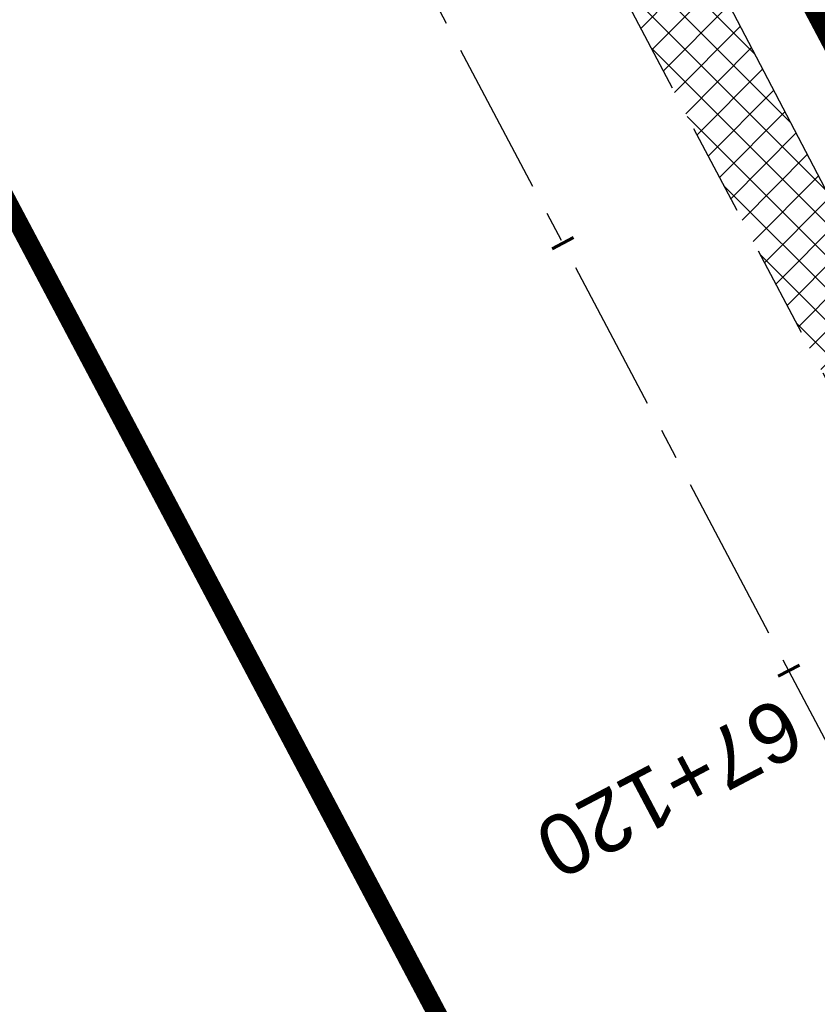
# Model space of a CAD drawing. Header units: metres. Extents: x 7529682 to 7533711, y 5721195 to 5727842.
# Tile 196 of 232: x 7529988 to 7530005, y 5727225 to 5727245. Entities that reach past the tile are written whole.
import ezdxf

# ---------------------------------------------------------------- set-up
doc = ezdxf.new("R2010")
doc.units = ezdxf.units.M
for name, pattern in [('817-dzialki-09-05-04$0$HIDDEN', [0.375, 0.25, -0.125]), ('ACAD_ISO05W100', [33, 24, -3, 0, -3, 0, -3]), ('CENTER', [50.800000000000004, 31.75, -6.35, 6.35, -6.35]), ('HIDDEN', [9.524999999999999, 6.35, -3.175])]:
    doc.linetypes.add(name, pattern=pattern)
for name, color, linetype in [('C-DROGI-SYTUACJA-ETYKIETY', 7, 'Continuous'), ('D-hatch-pobocza', 131, 'Continuous'), ('D-pobocza', 60, 'Continuous'), ('D-rowy', 160, 'Continuous'), ('D-skarpa', 2, 'Continuous')]:
    doc.layers.add(name, color=color, linetype=linetype)
for name, color, linetype, lineweight in [('D-krawędzie', 3, 'Continuous', 30), ('D-oś', 10, 'CENTER', 30), ('D-pas-drogowy', 7, 'ACAD_ISO05W100', 50)]:
    doc.layers.add(name, color=color, linetype=linetype, lineweight=lineweight)
doc.layers.add('D-LR-etap-III', color=7, linetype='817-dzialki-09-05-04$0$HIDDEN', lineweight=50, true_color=0x00008f)
doc.styles.get("Standard").update_dxf_attribs({"font": 'arial.ttf'})

# ---------------------------------------------------------------- blocks, each defined once
blk = doc.blocks.new('AeccTickLine')
at = {"color": 0, "linetype": 'ByBlock', "lineweight": -2}
blk.add_line((0, 1), (-3.673819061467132e-16, -1), dxfattribs=at)

msp = doc.modelspace()

# ---------------------------------------------------------------- hatches: boundary and pattern name
at = {"layer": 'D-hatch-pobocza'}
h = msp.add_hatch(dxfattribs=at)
h.set_pattern_fill('ANSI37', color=256, scale=0.15, style=0)
h.set_pattern_definition([(45, (0, 0), (-0.3367596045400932, 0.3367596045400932), []), (135, (0, 0), (-0.3367596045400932, -0.3367596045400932), [])])
h.paths.add_polyline_path([(7530033.2, 5727187.89), (7530019.74, 5727212.96), (7530009.309999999, 5727233.03), (7529993.271317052, 5727263.708224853), (7529991.73786403, 5727262.451863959), (7530006.701701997, 5727234.141132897), (7530044.198460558, 5727163.133456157), (7530082.890091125, 5727090.20043586), (7530088.410620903, 5727079.7730674), (7530090.482093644, 5727079.127608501), (7530082.53, 5727094.32), (7530071.3, 5727115.82), (7530059.019999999, 5727138.69), (7530045.92, 5727163.31)])

# ---------------------------------------------------------------- linework, layer by layer
at = {"layer": 'D-krawędzie', "linetype": 'HIDDEN', "ltscale": 0.3}
msp.add_lwpolyline([(7529971.475882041, 5727300.786382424), (7530006.701701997, 5727234.141132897), (7530044.198460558, 5727163.133456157), (7530082.890091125, 5727090.20043586), (7530098.687472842, 5727060.36179238), (7530131.997785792, 5726997.210008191), (7530163.821737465, 5726937.096607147), (7530204.081352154, 5726861.012519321), (7530247.819962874, 5726778.438272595), (7530252.219999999, 5726770.26), (7530259.735272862, 5726756.89951491), (7530263.781713, 5726749.286762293), (7530270.196482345, 5726737.095956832), (7530272.433334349, 5726732.818899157), (7530276.00888925, 5726725.597700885), (7530279.7, 5726718.02), (7530284.501430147, 5726708.939695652), (7530291.375516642, 5726695.939652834), (7530296.045865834, 5726687.107244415), (7530304.46414878, 5726671.186868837), (7530316.603827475, 5726648.181421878)], dxfattribs=at)
at = {"layer": 'D-LR-etap-III', "ltscale": 10, "flags": 128}
msp.add_lwpolyline([(7531750.474471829, 5723895.103125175, 0.4, 0.4, 0), (7531750.505, 5723895.13, 0.4, 0.4, 0), (7531682.71, 5724022.92, 0.4, 0.4, 0), (7531619.177023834, 5724147.203692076, 0.4, 0.4, 0), (7531592.308960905, 5724198.48863389, 0.4, 0.4, 0), (7531553.263875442, 5724272.918564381, 0.4, 0.4, 0), (7531504.019999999, 5724366.79, 0.4, 0.4, 0), (7531482.09, 5724407.62, 0.4, 0.4, 0), (7531412.350402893, 5724541.182759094, 0.4, 0.4, 0), (7531388.463669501, 5724586.929768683, 0.4, 0.4, 0), (7531345.12, 5724669.94, 0.4, 0.4, 0), (7531127.66, 5725081.67, 0.4, 0.4, 0), (7531059.253139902, 5725211.040795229, 0.4, 0.4, 0), (7531008.007244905, 5725307.953830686, 0.4, 0.4, 0), (7530964.181635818, 5725390.835555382, 0.4, 0.4, 0), (7530914.557354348, 5725484.683561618, 0.4, 0.4, 0), (7530865.243241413, 5725577.493975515, 0.4, 0.4, 0), (7530840.085257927, 5725624.058651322, 0.4, 0.4, 0), (7530802.559525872, 5725694.924584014, 0.4, 0.4, 0), (7530755.54, 5725787.51, 0.4, 0.4, 0), (7530708.717810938, 5725876.303221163, 0.4, 0.4, 0), (7530695.12, 5725902.09, 0.4, 0.4, 0), (7530642.91397006, 5726001.07839487, 0.4, 0.4, 0), (7530634.934723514, 5726016.146615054, 0.4, 0.4, 0), (7530610.820000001, 5726061.929999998, 0.4, 0.4, 0), (7530610.820000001, 5726061.929999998, 0.4, 0.4, 0), (7530607.21, 5726063.51, 0.4, 0.4, 0), (7530597.42, 5726080.68, 0.4, 0.4, 0), (7530591.16, 5726088.44, 0.4, 0.4, 0), (7530581.28, 5726107.21, 0.4, 0.4, 0), (7530571.29, 5726130.56, 0.4, 0.4, 0), (7530549.554994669, 5726171.527317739, 0.4, 0.4, 0), (7530531.014309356, 5726206.473807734, 0.4, 0.4, 0), (7530516.461208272, 5726236.016618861, 0.4, 0.4, 0), (7530500.798929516, 5726266.141265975, 0.4, 0.4, 0), (7530491.349999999, 5726283.94, 0.4, 0.4, 0), (7530482.4, 5726303.41, 0.4, 0.4, 0), (7530482.4, 5726303.41, 0.4, 0.4, 0), (7530450.41, 5726357.28, 0.4, 0.4, 0), (7530397.759396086, 5726458.499907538, 0.4, 0.4, 0), (7530334.707815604, 5726583.664702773, 0.4, 0.4, 0), (7530303.939274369, 5726645.167943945, 0.4, 0.4, 0), (7530300.509779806, 5726651.777515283, 0.4, 0.4, 0), (7530289.213532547, 5726671.966724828, 0.4, 0.4, 0), (7530281.54, 5726685.57, 0.4, 0.4, 0), (7530261.37085633, 5726724.163374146, 0.4, 0.4, 0), (7530254.03, 5726738.21, 0.4, 0.4, 0), (7530197.219999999, 5726845.06, 0.4, 0.4, 0), (7530194.71, 5726849.15, 0.4, 0.4, 0), (7530195.92, 5726850.75, 0.4, 0.4, 0), (7530170.546669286, 5726892.961489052, 0.4, 0.4, 0), (7530143.174718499, 5726945.065838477, 0.4, 0.4, 0), (7530105.059999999, 5727018.32, 0.4, 0.4, 0), (7530100.059999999, 5727027.16, 0.4, 0.4, 0), (7530062.318670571, 5727099.625398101, 0.4, 0.4, 0), (7530015.378537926, 5727189.420463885, 0.4, 0.4, 0), (7529983.207960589, 5727250.206596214, 0.4, 0.4, 0), (7529953.284293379, 5727306.74720398, 0.4, 0.4, 0), (7529900.67053443, 5727406.15903814, 0.4, 0.4, 0), (7529890.630239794, 5727425.131178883, 0.4, 0.4, 0), (7529875.155383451, 5727454.426350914, 0.4, 0.4, 0), (7529857.560096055, 5727487.787346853, 0.4, 0.4, 0), (7529835.194401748, 5727530.19312405, 0.4, 0.4, 0), (7529811.740544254, 5727574.662079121, 0.4, 0.4, 0), (7529792.101859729, 5727611.922638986, 0.4, 0.4, 0), (7529768.066117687, 5727657.469613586, 0.4, 0.4, 0), (7529755.210566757, 5727682.131373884, 0.4, 0.4, 0), (7529753.309999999, 5727681.13, 0.4, 0.4, 0), (7529739.21, 5727707.77, 0.4, 0.4, 0), (7529735.394745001, 5727711.251990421, 0.4, 0.4, 0), (7529725.42, 5727730.2, 0.4, 0.4, 0), (7529723.55, 5727729.88, 0.4, 0.4, 0), (7529695.566668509, 5727782.932080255, 0.4, 0.4, 0), (7529717.67971874, 5727794.024357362, 0.4, 0.4, 0), (7529736.274870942, 5727758.647400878, 0.4, 0.4, 0), (7529736.274870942, 5727758.647400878, 0.4, 0.4, 0), (7529744.511003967, 5727750.406106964, 0.4, 0.4, 0), (7529744.511003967, 5727750.406106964, 0.4, 0.4, 0), (7529750.282568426, 5727738.549848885, 0.4, 0.4, 0), (7529777.108510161, 5727687.569424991, 0.4, 0.4, 0), (7529796.51537536, 5727651.329932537, 0.4, 0.4, 0), (7529814.937945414, 5727616.793170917, 0.4, 0.4, 0), (7529839.006722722, 5727572.303976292, 0.4, 0.4, 0), (7529860.617626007, 5727532.509108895, 0.4, 0.4, 0), (7529882.348967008, 5727491.504261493, 0.4, 0.4, 0), (7529904.865139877, 5727449.096370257, 0.4, 0.4, 0), (7529920.747384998, 5727418.884773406, 0.4, 0.4, 0), (7529946.676504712, 5727368.547487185, 0.4, 0.4, 0), (7529972.024701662, 5727320.573310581, 0.4, 0.4, 0), (7529987.740014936, 5727290.153392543, 0.4, 0.4, 0), (7529996.497385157, 5727273.661630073, 0.4, 0.4, 0), (7530017.541471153, 5727234.202689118, 0.4, 0.4, 0), (7530033.053657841, 5727204.864166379, 0.4, 0.4, 0), (7530051.622983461, 5727170.222745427, 0.4, 0.4, 0), (7530069.276612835, 5727137.015751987, 0.4, 0.4, 0), (7530089.385386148, 5727097.533639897, 0.4, 0.4, 0), (7530109.712512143, 5727060.746615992, 0.4, 0.4, 0), (7530136.769722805, 5727011.640131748, 0.4, 0.4, 0), (7530162.446686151, 5726962.743777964, 0.4, 0.4, 0), (7530187.674104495, 5726916.992101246, 0.4, 0.4, 0), (7530207.820739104, 5726879.335323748, 0.4, 0.4, 0), (7530230.625609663, 5726834.518686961, 0.4, 0.4, 0), (7530262.288093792, 5726776.61832811, 0.4, 0.4, 0), (7530277.509672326, 5726760.213143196, 0.4, 0.4, 0), (7530286.036865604, 5726744.106684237, 0.4, 0.4, 0), (7530288.097472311, 5726735.884066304, 0.4, 0.4, 0), (7530290.393870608, 5726725.046963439, 0.4, 0.4, 0), (7530296.17664807, 5726713.582980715, 0.4, 0.4, 0), (7530302.726195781, 5726701.18226779, 0.4, 0.4, 0), (7530325.685047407, 5726657.466383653, 0.4, 0.4, 0), (7530343.243978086, 5726623.648592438, 0.4, 0.4, 0), (7530360.229820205, 5726591.746871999, 0.4, 0.4, 0), (7530383.20855044, 5726548.059469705, 0.4, 0.4, 0), (7530406.017875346, 5726503.605514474, 0.4, 0.4, 0), (7530427.464919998, 5726462.620289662, 0.4, 0.4, 0), (7530447.9278544, 5726424.388014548, 0.4, 0.4, 0), (7530471.126878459, 5726379.920667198, 0.4, 0.4, 0), (7530490.501003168, 5726343.033350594, 0.4, 0.4, 0), (7530509.499458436, 5726306.733076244, 0.4, 0.4, 0), (7530529.890269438, 5726267.244072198, 0.4, 0.4, 0), (7530543.852446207, 5726238.990319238, 0.4, 0.4, 0), (7530554.808897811, 5726218.943990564, 0.4, 0.4, 0), (7530559.027108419, 5726212.223286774, 0.4, 0.4, 0), (7530563.060988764, 5726206.409670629, 0.4, 0.4, 0), (7530566.93354971, 5726200.463543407, 0.4, 0.4, 0), (7530569.771022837, 5726194.901501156, 0.4, 0.4, 0), (7530571.47319415, 5726191.282350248, 0.4, 0.4, 0), (7530572.839142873, 5726188.024533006, 0.4, 0.4, 0), (7530575.295071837, 5726182.034664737, 0.4, 0.4, 0), (7530579.736851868, 5726173.306070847, 0.4, 0.4, 0), (7530583.3, 5726167.41, 0.4, 0.4, 0), (7530593.4, 5726163.33, 0.4, 0.4, 0), (7530598.618375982, 5726155.264489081, 0.4, 0.4, 0), (7530608.258304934, 5726140.497132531, 0.4, 0.4, 0), (7530603.269999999, 5726136.83, 0.4, 0.4, 0), (7530606.53, 5726131.84, 0.4, 0.4, 0), (7530604.239057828, 5726124.21679044, 0.4, 0.4, 0), (7530605.847136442, 5726121.630127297, 0.4, 0.4, 0), (7530608.971611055, 5726116.164124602, 0.4, 0.4, 0), (7530618.114293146, 5726097.791111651, 0.4, 0.4, 0), (7530651.213125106, 5726034.959524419, 0.4, 0.4, 0), (7530670.243741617, 5725998.61095082, 0.4, 0.4, 0), (7530698.075474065, 5725945.952624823, 0.4, 0.4, 0), (7530716.505955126, 5725911.3051464, 0.4, 0.4, 0), (7530735.223454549, 5725875.667401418, 0.4, 0.4, 0), (7530752.504235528, 5725842.154920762, 0.4, 0.4, 0), (7530778.310652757, 5725793.501254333, 0.4, 0.4, 0), (7530797.499961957, 5725756.381811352, 0.4, 0.4, 0), (7530812.518974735, 5725728.28874362, 0.4, 0.4, 0), (7530820.039295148, 5725713.160404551, 0.4, 0.4, 0), (7530822.422446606, 5725710.193574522, 0.4, 0.4, 0), (7530833.154893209, 5725688.800634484, 0.4, 0.4, 0), (7530849.629354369, 5725656.158601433, 0.4, 0.4, 0), (7530867.98290276, 5725621.963939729, 0.4, 0.4, 0), (7530872.629809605, 5725612.88760475, 0.4, 0.4, 0), (7530880.354488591, 5725597.594500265, 0.4, 0.4, 0), (7530883.839446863, 5725593.389159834, 0.4, 0.4, 0), (7530891.782113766, 5725587.763349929, 0.4, 0.4, 0), (7530895.038670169, 5725584.280746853, 0.4, 0.4, 0), (7530897.033644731, 5725580.941110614, 0.4, 0.4, 0), (7530900.951646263, 5725579.945856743, 0.4, 0.4, 0), (7530904.80970798, 5725571.977328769, 0.4, 0.4, 0), (7530903.682362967, 5725568.566434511, 0.4, 0.4, 0), (7530908.900614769, 5725558.844845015, 0.4, 0.4, 0), (7530910.252030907, 5725545.671606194, 0.4, 0.4, 0), (7530912.872986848, 5725538.645543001, 0.4, 0.4, 0), (7530945.278171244, 5725478.464284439, 0.4, 0.4, 0), (7530959.692318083, 5725450.24628822, 0.4, 0.4, 0), (7531002.82670893, 5725368.192370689, 0.4, 0.4, 0), (7531044.703532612, 5725290.314293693, 0.4, 0.4, 0), (7531064.098839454, 5725253.212562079, 0.4, 0.4, 0), (7531083.010253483, 5725216.677517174, 0.4, 0.4, 0), (7531113.013137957, 5725158.465613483, 0.4, 0.4, 0), (7531137.364304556, 5725113.07076138, 0.4, 0.4, 0), (7531150.830830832, 5725086.711759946, 0.4, 0.4, 0), (7531159.745663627, 5725076.640848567, 0.4, 0.4, 0), (7531166.309999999, 5725074.58, 0.4, 0.4, 0), (7531172.29, 5725062.58, 0.4, 0.4, 0), (7531170.589828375, 5725055.605912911, 0.4, 0.4, 0), (7531173.732823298, 5725044.080706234, 0.4, 0.4, 0), (7531215.342008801, 5724964.859648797, 0.4, 0.4, 0), (7531238.054496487, 5724921.684649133, 0.4, 0.4, 0), (7531262.389821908, 5724875.282876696, 0.4, 0.4, 0), (7531295.587160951, 5724811.265731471, 0.4, 0.4, 0), (7531348.487908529, 5724712.362812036, 0.4, 0.4, 0), (7531363.740817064, 5724682.68394264, 0.4, 0.4, 0), (7531366.986905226, 5724675.865317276, 0.4, 0.4, 0), (7531382.541261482, 5724646.110625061, 0.4, 0.4, 0), (7531401.299165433, 5724610.874551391, 0.4, 0.4, 0), (7531428.964837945, 5724558.862274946, 0.4, 0.4, 0), (7531449.111202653, 5724520.397801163, 0.4, 0.4, 0), (7531477.292992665, 5724465.831467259, 0.4, 0.4, 0), (7531500.996290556, 5724421.112506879, 0.4, 0.4, 0), (7531512.121834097, 5724400.549045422, 0.4, 0.4, 0), (7531513.78163794, 5724396.757451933, 0.4, 0.4, 0), (7531526.32, 5724379.39, 0.4, 0.4, 0), (7531566.783642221, 5724302.73628205, 0.4, 0.4, 0), (7531578.579156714, 5724282.774819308, 0.4, 0.4, 0), (7531584.232619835, 5724273.111246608, 0.4, 0.4, 0), (7531590.109283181, 5724263.508189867, 0.4, 0.4, 0), (7531593.027899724, 5724258.771479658, 0.4, 0.4, 0), (7531595.711841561, 5724254.226824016, 0.4, 0.4, 0), (7531601.659976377, 5724243.898197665, 0.4, 0.4, 0), (7531606.097733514, 5724235.986407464, 0.4, 0.4, 0), (7531609.382207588, 5724230.799061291, 0.4, 0.4, 0), (7531611.580260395, 5724227.671180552, 0.4, 0.4, 0), (7531612.707802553, 5724225.86410867, 0.4, 0.4, 0), (7531618.665224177, 5724214.480919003, 0.4, 0.4, 0), (7531619.885522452, 5724212.333950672, 0.4, 0.4, 0), (7531620.931818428, 5724210.787064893, 0.4, 0.4, 0), (7531623.518605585, 5724207.111542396, 0.4, 0.4, 0), (7531626.143926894, 5724203.61306897, 0.4, 0.4, 0), (7531632.022984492, 5724196.485954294, 0.4, 0.4, 0), (7531653.949089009, 5724152.617641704, 0.4, 0.4, 0), (7531656.750690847, 5724143.103797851, 0.4, 0.4, 0), (7531659.61440691, 5724133.254504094, 0.4, 0.4, 0), (7531661.627147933, 5724128.646047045, 0.4, 0.4, 0.01093811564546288), (7531674.314987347, 5724101.43546424, 0.4, 0.4, 0), (7531685.137626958, 5724081.408252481, 0.4, 0.4, 0), (7531692.159945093, 5724066.277333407, 0.4, 0.4, 0), (7531699.662164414, 5724051.388120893, 0.4, 0.4, 0), (7531704.480624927, 5724040.808561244, 0.4, 0.4, 0), (7531704.480624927, 5724040.808561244, 0.4, 0.4, 0), (7531704.401251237, 5724037.368913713, 0.4, 0.4, 0), (7531720.383609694, 5724003.441317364, 0.4, 0.4, 0), (7531728.79890528, 5723986.206298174, 0.4, 0.4, 0), (7531733.237926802, 5723977.192631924, 0.4, 0.4, 0), (7531736.750027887, 5723969.505210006, 0.4, 0.4, 0), (7531737.336143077, 5723968.518916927, 0.4, 0.4, 0), (7531738.285051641, 5723967.699360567, 0.4, 0.4, 0), (7531742.180915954, 5723962.346428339, 0.4, 0.4, 0), (7531744.286141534, 5723958.615526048, 0.4, 0.4, 0), (7531755.393260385, 5723944.192617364, 0.4, 0.4, 0), (7531758.69, 5723936.76, 0.4, 0.4, 0), (7531780.08, 5723929.25, 0.4, 0.4, 0), (7531792.611989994, 5723906.337708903, 0.4, 0.4, 0), (7531792.611989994, 5723906.337708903, 0.4, 0.4, 0), (7531756.962094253, 5723883.055323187, 0.4, 0.4, 0), (7531750.46, 5723895.130000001, 0.4, 0.4, 0), (7531750.46, 5723895.130000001, 0, 0, 0)], format="xyseb", dxfattribs=at)
at = {"layer": 'D-oś', "ltscale": 0.1}
msp.add_lwpolyline([(7530313.508365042, 5726646.547986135), (7530301.370075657, 5726669.550802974), (7530292.95179271, 5726685.471178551), (7530288.281443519, 5726694.303586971), (7530281.407357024, 5726707.303629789), (7530276.578826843, 5726716.435184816), (7530272.867295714, 5726724.054807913), (7530269.313944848, 5726731.231162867), (7530267.097066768, 5726735.470028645), (7530260.687746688, 5726747.650478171), (7530256.664309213, 5726755.219954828), (7530249.153360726, 5726768.572752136), (7530244.732367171, 5726776.789976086), (7530200.987754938, 5726859.375553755), (7530160.728462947, 5726935.45903188), (7530128.903273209, 5726995.57477155), (7530095.592978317, 5727058.726521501), (7530079.798237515, 5727088.5601794), (7530041.105041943, 5727161.496149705), (7530003.607351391, 5727232.505591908), (7529968.380651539, 5727299.152506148)], dxfattribs=at)
at = {"layer": 'D-pas-drogowy', "ltscale": 0.2, "flags": 128}
msp.add_lwpolyline([(7531633.018560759, 5724182.834272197, 0.4, 0.4, 0), (7531617.558899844, 5724211.608162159, 0.4, 0.4, 0), (7531566.783642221, 5724302.73628205, 0.4, 0.4, 0), (7531538.419082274, 5724356.469679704, 0.4, 0.4, 0), (7531526.32, 5724379.39, 0.4, 0.4, 0), (7531516.102085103, 5724393.607319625, 0.4, 0.4, 0.001485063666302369), (7531513.78037409, 5724396.837773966, 0.4, 0.4, 0), (7531501.87, 5724413.41, 0.4, 0.4, 0), (7531474.926107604, 5724464.507896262, 0.4, 0.4, 0), (7531446.200436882, 5724518.992313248, 0.4, 0.4, 0), (7531424.962185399, 5724559.262257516, 0.4, 0.4, 0), (7531398.444460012, 5724609.565801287, 0.4, 0.4, 0), (7531379.647455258, 5724645.216004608, 0.4, 0.4, 0), (7531365.23, 5724672.56, 0.4, 0.4, 0), (7531341.305752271, 5724717.915356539, 0.4, 0.4, 0), (7531312.899996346, 5724771.788898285, 0.4, 0.4, 0), (7531292.590923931, 5724810.306502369, 0.4, 0.4, 0), (7531259.391619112, 5724873.271351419, 0.4, 0.4, 0), (7531233.740401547, 5724921.922582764, 0.4, 0.4, 0), (7531203.072738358, 5724980.092044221, 0.4, 0.4, 0), (7531173.471398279, 5725036.225177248, 0.4, 0.4, 0), (7531168.269999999, 5725046.09, 0.4, 0.4, 0), (7531172.29, 5725062.58, 0.4, 0.4, 0), (7531166.309999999, 5725074.58, 0.4, 0.4, 0), (7531150.32, 5725079.6, 0.4, 0.4, 0), (7531141.5, 5725096.43, 0.4, 0.4, 0), (7531109.311735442, 5725157.814415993, 0.4, 0.4, 0), (7531086.641300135, 5725201.047918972, 0.4, 0.4, 0), (7531059.198258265, 5725253.383662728, 0.4, 0.4, 0), (7531028.206828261, 5725312.48946212, 0.4, 0.4, 0), (7530999.104694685, 5725367.990143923, 0.4, 0.4, 0), (7530956.247527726, 5725449.724815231, 0.4, 0.4, 0), (7530924.397774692, 5725510.463768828, 0.4, 0.4, 0), (7530897.509999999, 5725561.74, 0.4, 0.4, 0), (7530894.46, 5725566.14, 0.4, 0.4, 0), (7530892.16, 5725570.49, 0.4, 0.4, 0), (7530869.362688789, 5725613.307018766, 0.4, 0.4, 0), (7530861.693971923, 5725627.704613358, 0.4, 0.4, 0), (7530852.74, 5725644.52, 0.4, 0.4, 0), (7530831.509999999, 5725684.2, 0.4, 0.4, 0), (7530811.13, 5725722.52, 0.4, 0.4, 0), (7530792.3476413, 5725757.940652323, 0.4, 0.4, 0), (7530768.03, 5725803.8, 0.4, 0.4, 0), (7530748.768542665, 5725840.178507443, 0.4, 0.4, 0), (7530727.7, 5725879.97, 0.4, 0.4, 0), (7530712.0981582, 5725909.54523909, 0.4, 0.4, 0), (7530693.644105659, 5725944.645156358, 0.4, 0.4, 0), (7530665.702224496, 5725997.538976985, 0.4, 0.4, 0), (7530641.759999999, 5726042.88, 0.4, 0.4, 0), (7530616.5, 5726091.48, 0.4, 0.4, 0), (7530604.628439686, 5726114.319880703, 0.4, 0.4, -0.007762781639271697), (7530602.5, 5726118.43, 0.4, 0.4, 0), (7530603.992037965, 5726123.394821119, 0.4, 0.4, 0), (7530606.53, 5726131.84, 0.4, 0.4, 0), (7530603.269999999, 5726136.83, 0.4, 0.4, 0), (7530593.775620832, 5726151.368713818, 0.4, 0.4, 0), (7530590.202637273, 5726156.84001263, 0.4, 0.4, 0), (7530583.3, 5726167.41, 0.4, 0.4, 0), (7530580.578343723, 5726170.427567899, 0.4, 0.4, 0), (7530575.849999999, 5726175.67, 0.4, 0.4, 0), (7530569.009999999, 5726186.66, 0.4, 0.4, 0), (7530562.555322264, 5726199.189409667, 0.4, 0.4, 0), (7530555.67, 5726211.39, 0.4, 0.4, 0), (7530548.29, 5726224.23, 0.4, 0.4, 0), (7530540.58, 5726237.71, 0.4, 0.4, 0), (7530532.679999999, 5726252.65, 0.4, 0.4, 0), (7530524.059999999, 5726269.35, 0.4, 0.4, 0), (7530502.82, 5726309.91, 0.4, 0.4, 0), (7530488.83, 5726336.63, 0.4, 0.4, 0), (7530466.03, 5726380.16, 0.4, 0.4, 0), (7530438.469999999, 5726432.77, 0.4, 0.4, 0), (7530424.53, 5726459.09, 0.4, 0.4, 0), (7530401.63, 5726502.97, 0.4, 0.4, 0), (7530383.38, 5726538.06, 0.4, 0.4, 0), (7530353.969999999, 5726593.52, 0.4, 0.4, 0), (7530338.469999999, 5726622.74, 0.4, 0.4, 0), (7530322.009999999, 5726653.88, 0.4, 0.4, 0), (7530297.54, 5726700.33, 0.4, 0.4, 0), (7530287.38, 5726719.6, 0.4, 0.4, 0), (7530285.94993921, 5726722.315508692, 0.4, 0.4, 0), (7530280.259999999, 5726733.12, 0.4, 0.4, 0), (7530266.73, 5726758.74, 0.4, 0.4, 0), (7530260.42, 5726770.47, 0.4, 0.4, 0), (7530253.25, 5726783.82, 0.4, 0.4, 0), (7530244.95, 5726799.33, 0.4, 0.4, 0), (7530239.389999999, 5726808.49, 0.4, 0.4, 0), (7530238.29, 5726807.9, 0.4, 0.4, 0), (7530218.11, 5726850.67, 0.4, 0.4, 0), (7530175.906646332, 5726928.168028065, 0.4, 0.4, 0), (7530096.679999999, 5727076.15, 0.4, 0.4, 0), (7530094.679999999, 5727079.89, 0.4, 0.4, 0), (7530064.59693469, 5727135.522637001, 0.4, 0.4, 0), (7530046.730970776, 5727168.8921561, 0.4, 0.4, 0), (7530025.803045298, 5727208.461374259, 0.4, 0.4, 0), (7530012.846501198, 5727232.979315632, 0.4, 0.4, 0), (7529994.15, 5727268.45, 0.4, 0.4, 0), (7529981.670868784, 5727291.93018666, 0.4, 0.4, 0), (7529949.889999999, 5727351.73, 0.4, 0.4, 0), (7529924.75, 5727399.03, 0.4, 0.4, 0), (7529915.515824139, 5727417.099754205, 0.4, 0.4, 0), (7529885.83, 5727475.19, 0.4, 0.4, 0), (7529862.559999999, 5727519.97, 0.4, 0.4, 0), (7529852.984923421, 5727538.191086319, 0.4, 0.4, 0), (7529836.513084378, 5727569.51130111, 0.4, 0.4, 0), (7529815.36890814, 5727609.140983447, 0.4, 0.4, 0), (7529792.795203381, 5727651.247499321, 0.4, 0.4, 0), (7529774.199114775, 5727685.858348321, 0.4, 0.4, 0), (7529746.966026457, 5727736.059440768, 0.4, 0.4, 0), (7529733.92, 5727757.62, 0.4, 0.4, 0), (7529708.607472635, 5727806.388536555, 0.4, 0.4, 0), (7529688.491967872, 5727796.344621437, 0.4, 0.4, 0), (7529723.55, 5727729.88, 0.4, 0.4, 0), (7529725.42, 5727730.2, 0.4, 0.4, 0), (7529735.38, 5727711.28, 0.4, 0.4, 0), (7529739.21, 5727707.77, 0.4, 0.4, 0), (7529753.309999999, 5727681.13, 0.4, 0.4, 0), (7529755.178396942, 5727682.114424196, 0.4, 0.4, 0), (7529792.101859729, 5727611.922638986, 0.4, 0.4, 0), (7529811.740544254, 5727574.662079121, 0.4, 0.4, 0), (7529835.194401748, 5727530.19312405, 0.4, 0.4, 0), (7529857.560096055, 5727487.787346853, 0.4, 0.4, 0), (7529875.155383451, 5727454.426350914, 0.4, 0.4, 0), (7529890.630239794, 5727425.131178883, 0.4, 0.4, 0), (7529900.67053443, 5727406.15903814, 0.4, 0.4, 0), (7529953.284293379, 5727306.74720398, 0.4, 0.4, 0), (7529983.207960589, 5727250.206596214, 0.4, 0.4, 0), (7530015.378537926, 5727189.420463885, 0.4, 0.4, 0), (7530062.318670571, 5727099.625398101, 0.4, 0.4, 0), (7530100.059999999, 5727027.16, 0.4, 0.4, 0), (7530105.059999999, 5727018.32, 0.4, 0.4, 0), (7530143.174718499, 5726945.065838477, 0.4, 0.4, 0), (7530170.546669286, 5726892.961489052, 0.4, 0.4, 0), (7530195.92, 5726850.75, 0.4, 0.4, 0), (7530194.71, 5726849.15, 0.4, 0.4, 0), (7530197.219999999, 5726845.06, 0.4, 0.4, 0), (7530254.03, 5726738.21, 0.4, 0.4, 0), (7530261.37085633, 5726724.163374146, 0.4, 0.4, 0), (7530281.54, 5726685.57, 0.4, 0.4, 0), (7530289.213532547, 5726671.966724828, 0.4, 0.4, 0), (7530300.509779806, 5726651.777515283, 0.4, 0.4, 0), (7530303.939274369, 5726645.167943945, 0.4, 0.4, 0), (7530334.707815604, 5726583.664702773, 0.4, 0.4, 0), (7530397.759396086, 5726458.499907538, 0.4, 0.4, 0), (7530450.41, 5726357.28, 0.4, 0.4, 0), (7530482.4, 5726303.41, 0.4, 0.4, 0), (7530483.687990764, 5726301.003383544, 0.4, 0.4, 0), (7530491.349999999, 5726283.94, 0.4, 0.4, 0), (7530512.67, 5726243.78, 0.4, 0.4, 0), (7530529.429999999, 5726209.46, 0.4, 0.4, 0), (7530571.29, 5726130.56, 0.4, 0.4, 0), (7530581.28, 5726107.21, 0.4, 0.4, 0), (7530591.16, 5726088.44, 0.4, 0.4, 0), (7530597.42, 5726080.68, 0.4, 0.4, 0), (7530607.21, 5726063.51, 0.4, 0.4, 0), (7530610.820000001, 5726061.929999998, 0.4, 0.4, 0), (7530634.934723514, 5726016.146615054, 0.4, 0.4, 0), (7530642.91397006, 5726001.07839487, 0.4, 0.4, 0), (7530695.12, 5725902.09, 0.4, 0.4, 0), (7530708.717810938, 5725876.303221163, 0.4, 0.4, 0), (7530755.54, 5725787.51, 0.4, 0.4, 0), (7530802.559525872, 5725694.924584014, 0.4, 0.4, 0), (7530840.085257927, 5725624.058651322, 0.4, 0.4, 0), (7530865.243241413, 5725577.493975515, 0.4, 0.4, 0), (7530914.557354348, 5725484.683561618, 0.4, 0.4, 0), (7530964.181635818, 5725390.835555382, 0.4, 0.4, 0), (7531008.007244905, 5725307.953830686, 0.4, 0.4, 0), (7531059.253139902, 5725211.040795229, 0.4, 0.4, 0), (7531127.66, 5725081.67, 0.4, 0.4, 0), (7531345.12, 5724669.94, 0.4, 0.4, 0), (7531388.463669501, 5724586.929768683, 0.4, 0.4, 0), (7531412.350402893, 5724541.182759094, 0.4, 0.4, 0), (7531482.09, 5724407.62, 0.4, 0.4, 0), (7531504.019999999, 5724366.79, 0.4, 0.4, 0), (7531519.374444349, 5724337.520497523, 0.4, 0.4, 0), (7531563.748815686, 5724252.931583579, 0.4, 0.4, 0), (7531602.175111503, 5724179.681224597, 0.4, 0.4, 0), (7531619.177023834, 5724147.203692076, 0.4, 0.4, 0), (7531625.038493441, 5724135.63500206, 0.4, 0.4, 0), (7531656.796442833, 5724073.31633882, 0.4, 0.4, 0), (7531675.12, 5724037.36, 0.4, 0.4, 0), (7531682.71, 5724022.92, 0.4, 0.4, 0), (7531705.565196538, 5723979.810545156, 0.4, 0.4, 0), (7531736.605941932, 5723921.261514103, 0.4, 0.4, 0), (7531750.46, 5723895.130000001, 0.4, 0.4, 0), (7531740.769999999, 5723886.56, 0.4, 0.4, 0), (7531732.86, 5723885, 0.4, 0.4, 0), (7531722.179999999, 5723887.77, 0.4, 0.4, 0), (7531729.87, 5723862.17, 0.4, 0.4, 0), (7531742.92, 5723861.93, 0.4, 0.4, 0), (7531763.71, 5723859.52, 0.4, 0.4, 0), (7531768.42, 5723854.12, 0.4, 0.4, 0), (7531787.42, 5723817.97, 0.4, 0.4, 0), (7531795.57, 5723809.82, 0.4, 0.4, 0), (7531816.346897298, 5723819.850397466, 0.4, 0.4, 0), (7531816.346897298, 5723819.850397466, 0.4, 0.4, 0), (7531805.059999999, 5723843.23, 0.4, 0.4, 0), (7531803.61, 5723886.23, 0.4, 0.4, 0), (7531803.61, 5723886.23, 0.4, 0.4, 0), (7531780.08, 5723929.25, 0.4, 0.4, 0), (7531758.69, 5723936.76, 0.4, 0.4, 0), (7531749.3590272, 5723946.412126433, 0.4, 0.4, 0), (7531742.71, 5723953.29, 0.4, 0.4, 0), (7531735.177368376, 5723967.877529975, 0.4, 0.4, 0), (7531722.37, 5723992.68, 0.4, 0.4, 0), (7531705.041669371, 5724030.885563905, 0.4, 0.4, 0), (7531699.469999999, 5724043.17, 0.4, 0.4, 0), (7531692.69, 5724058.11, 0.4, 0.4, 0), (7531679.672010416, 5724084.016803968, 0.4, 0.4, 0), (7531674.55, 5724094.21, 0.4, 0.4, 0), (7531666.633166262, 5724114.002855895, 0.4, 0.4, 0), (7531649, 5724153.82, 0.4, 0.4, 0), (7531641.49, 5724149.34, 0.4, 0.4, 0), (7531626.04, 5724179.34, 0.4, 0.4, 0), (7531633.03, 5724182.84, 0, 0, 0)], format="xyseb", dxfattribs=at)
at = {"layer": 'D-pobocza'}
msp.add_lwpolyline([(7530090.482093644, 5727079.127608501), (7530082.53, 5727094.32), (7530071.3, 5727115.82), (7530059.019999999, 5727138.69), (7530045.92, 5727163.31), (7530033.2, 5727187.89), (7530019.74, 5727212.96), (7530009.309999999, 5727233.03), (7529993.271317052, 5727263.708224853)], dxfattribs=at)
at = {"layer": 'D-rowy', "linetype": 'HIDDEN', "ltscale": 0.1, "const_width": 0.4, "flags": 128}
msp.add_lwpolyline([(7530210.965394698, 5726857.16211251), (7530158.808792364, 5726954.519938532), (7530122.464669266, 5727022.753138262), (7530095.922217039, 5727072.858853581), (7530086.314342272, 5727091.113489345), (7530063.160349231, 5727134.708802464), (7530033.596430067, 5727190.758948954), (7530021.340025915, 5727213.675792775), (7530002.618519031, 5727249.035669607), (7529995.395546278, 5727262.502730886), (7529988.788851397, 5727275.205991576), (7529976.334113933, 5727299.005978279), (7529958.125259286, 5727333.487695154), (7529939.362448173, 5727369.129441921), (7529923.146313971, 5727399.734195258), (7529918.218542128, 5727408.984561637), (7529909.126483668, 5727427.527341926), (7529905.375875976, 5727434.673095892), (7529896.191914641, 5727451.151510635), (7529887.55708824, 5727467.230740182), (7529877.124171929, 5727486.656759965), (7529866.165565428, 5727506.778058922), (7529855.760289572, 5727526.176090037), (7529840.706671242, 5727554.897669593), (7529824.517708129, 5727585.588223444), (7529810.515313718, 5727612.292486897), (7529795.682036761, 5727640.076805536), (7529780.37897635, 5727668.689653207), (7529772.315107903, 5727684.077842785), (7529762.635420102, 5727702.446986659), (7529747.00719319, 5727732.117330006), (7529740.675640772, 5727744.953535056)], dxfattribs=at)
at = {"layer": 'D-skarpa', "linetype": 'Continuous'}
msp.add_lwpolyline([(7529996.398175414, 5727272.235367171), (7529998.722415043, 5727267.808414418), (7530000.377745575, 5727264.724422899), (7530003.39942029, 5727258.969491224), (7530003.39942029, 5727258.969491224, 0.009181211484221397), (7530012.808472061, 5727241.320553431), (7530012.808472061, 5727241.320553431), (7530015.231411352, 5727236.945439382), (7530016.762744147, 5727234.086549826), (7530017.534537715, 5727232.517983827), (7530019.734086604, 5727228.024742), (7530022.126827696, 5727223.634107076), (7530026.283291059, 5727216.075847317), (7530026.95366496, 5727214.874801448), (7530029.21994826, 5727210.417003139), (7530032.389435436, 5727204.515871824), (7530033.921676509, 5727201.58705723), (7530036.251622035, 5727197.163097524), (7530038.674386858, 5727192.788214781), (7530041.0941178, 5727188.411727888, 0.005106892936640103)], format="xyb", dxfattribs=at)

# ---------------------------------------------------------------- block references
at = {"layer": 'C-DROGI-SYTUACJA-ETYKIETY', "color": 2, "linetype": 'Continuous', "lineweight": 60, "xscale": 0.2499999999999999, "yscale": 0.2499999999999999, "zscale": 0.2499999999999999}
for p, rotation in [((7529999.481679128, 5727240.311129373), 297.8590090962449), ((7530004.154255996, 5727231.469917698), 297.8370226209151)]:
    msp.add_blockref('AeccTickLine', p, dxfattribs=dict(at, rotation=rotation))

# ---------------------------------------------------------------- texts
at = {"layer": 'C-DROGI-SYTUACJA-ETYKIETY', "color": 2}
msp.add_text('67+120', height=1.25, rotation=207.8370226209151, dxfattribs=at).set_placement((7530003.99776051, 5727230.963203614))

doc.saveas('drawing.dxf')
